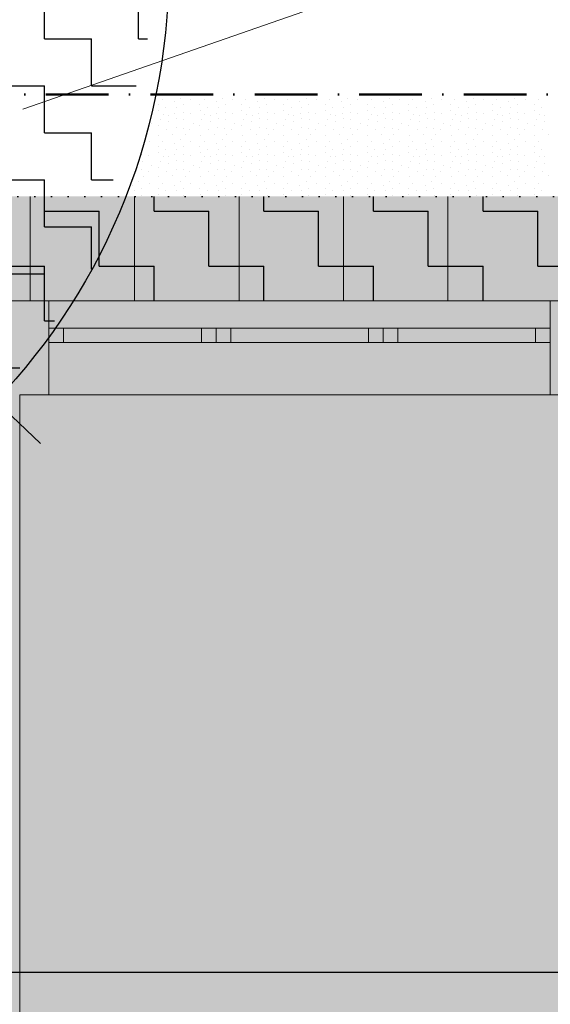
# Model space of a CAD drawing. Header units: millimetres. Extents: x -211955 to 157391, y -241491 to 94238.
# Tile 36 of 138: x -17443 to -14903, y -48945 to -44233. Entities that reach past the tile are written whole.
import ezdxf

# ---------------------------------------------------------------- set-up
doc = ezdxf.new("R2010")
doc.units = ezdxf.units.MM
doc.header["$PDMODE"] = 65
doc.linetypes.add('Cerchovana_1', pattern=[500, 300, -100, 0, -100])
doc.linetypes.add('Teckovana 0.5x_2', pattern=[80, 0, -80])
for name, color, linetype, lineweight in [('XR$2$PŮDORYS 1.NP - STÁVAJÍCÍ_1', 7, 'Continuous', 25), ('XR$3$SITUACE - BOURÁNÍ_1', 7, 'Continuous', 25), ('XR$4$SITUACE - BOURÁNÍ - KOTY_1', 7, 'Continuous', 25)]:
    doc.layers.add(name, color=color, linetype=linetype, lineweight=lineweight)
doc.styles.add('ARIALNARROW', font='ARIALN.TTF')
doc.dimstyles.new('DIMSTYLE_4', dxfattribs={"dimtxt": 250, "dimasz": 300, "dimexe": 0, "dimexo": 0, "dimgap": 125, "dimtad": 2, "dimlfac": 0.001, "dimrnd": 0.05, "dimzin": 4, "dimdsep": 46, "dimtxsty": 'ARIALNARROW', "dimblk1": 'ALL_ML_STRICH', "dimblk2": 'ALL_ML_STRICH', "dimsah": 1, "dimcen": 0, "dimclrd": 6, "dimclre": 6, "dimclrt": 6, "dimadec": 0, "dimazin": 0, "dimtfac": 1, "dimtdec": 0, "dimtix": 1, "dimtmove": 2, "dimatfit": 3, "dimfxl": 0, "dimtzin": 0, "dimlwd": 0, "dimlwe": 18, "dimarcsym": 0})
doc.dimstyles.new('DIMSTYLE_5', dxfattribs={"dimtxt": 250, "dimasz": 300, "dimexe": 0, "dimexo": 0, "dimgap": 125, "dimtad": 2, "dimlfac": 0.001, "dimrnd": 0.05, "dimzin": 4, "dimdsep": 46, "dimtxsty": 'ARIALNARROW', "dimblk1": 'ALL_ML_STRICH', "dimblk2": 'ALL_ML_STRICH', "dimsah": 1, "dimcen": 0, "dimclrd": 6, "dimclre": 6, "dimclrt": 6, "dimadec": 0, "dimazin": 0, "dimtfac": 1, "dimtdec": 0, "dimtix": 1, "dimtmove": 2, "dimatfit": 3, "dimfxl": 0, "dimtvp": 1.2, "dimtzin": 0, "dimlwd": 0, "dimlwe": 18, "dimarcsym": 0})

# ---------------------------------------------------------------- blocks, each defined once
blk = doc.blocks.new('VZOR_0')
at = {"layer": 'XR$3$SITUACE - BOURÁNÍ_1', "color": 204, "linetype": 'Continuous', "lineweight": 13}
for p, q in [((-16760.4, -44615.6), (-16760.4, -44615.6)), ((-16672, -44608.4), (-16672, -44608.4)), ((-16623.8, -44617.2), (-16623.8, -44617.2)), ((-16560.4, -44615.6), (-16560.4, -44615.6)), ((-16472, -44608.4), (-16472, -44608.4)), ((-16423.8, -44617.2), (-16423.8, -44617.2)), ((-16360.4, -44615.6), (-16360.4, -44615.6)), ((-16272, -44608.4), (-16272, -44608.4)), ((-16223.8, -44617.2), (-16223.8, -44617.2)), ((-16160.4, -44615.6), (-16160.4, -44615.6)), ((-16072, -44608.4), (-16072, -44608.4)), ((-16023.8, -44617.2), (-16023.8, -44617.2)), ((-15960.4, -44615.6), (-15960.4, -44615.6)), ((-15872, -44608.4), (-15872, -44608.4)), ((-15823.8, -44617.2), (-15823.8, -44617.2)), ((-15760.4, -44615.6), (-15760.4, -44615.6)), ((-15672, -44608.4), (-15672, -44608.4)), ((-15623.8, -44617.2), (-15623.8, -44617.2)), ((-15560.4, -44615.6), (-15560.4, -44615.6)), ((-15472, -44608.4), (-15472, -44608.4)), ((-15423.8, -44617.2), (-15423.8, -44617.2)), ((-15360.4, -44615.6), (-15360.4, -44615.6)), ((-15272, -44608.4), (-15272, -44608.4)), ((-15223.8, -44617.2), (-15223.8, -44617.2)), ((-15160.4, -44615.6), (-15160.4, -44615.6)), ((-15072, -44608.4), (-15072, -44608.4)), ((-15023.8, -44617.2), (-15023.8, -44617.2)), ((-14960.4, -44615.6), (-14960.4, -44615.6)), ((-16780, -44640), (-16780, -44640)), ((-16743.2, -44652.4), (-16743.2, -44652.4)), ((-16702.6, -44625.8), (-16702.6, -44625.8)), ((-16693.2, -44653), (-16693.2, -44653)), ((-16660, -44640), (-16660, -44640)), ((-16580, -44640), (-16580, -44640)), ((-16543.2, -44652.4), (-16543.2, -44652.4)), ((-16502.6, -44625.8), (-16502.6, -44625.8)), ((-16493.2, -44653), (-16493.2, -44653)), ((-16460, -44640), (-16460, -44640)), ((-16380, -44640), (-16380, -44640)), ((-16343.2, -44652.4), (-16343.2, -44652.4)), ((-16302.6, -44625.8), (-16302.6, -44625.8)), ((-16293.2, -44653), (-16293.2, -44653)), ((-16260, -44640), (-16260, -44640)), ((-16180, -44640), (-16180, -44640)), ((-16143.2, -44652.4), (-16143.2, -44652.4)), ((-16102.6, -44625.8), (-16102.6, -44625.8)), ((-16093.2, -44653), (-16093.2, -44653)), ((-16060, -44640), (-16060, -44640)), ((-15980, -44640), (-15980, -44640)), ((-15943.2, -44652.4), (-15943.2, -44652.4)), ((-15902.6, -44625.8), (-15902.6, -44625.8)), ((-15893.2, -44653), (-15893.2, -44653)), ((-15860, -44640), (-15860, -44640)), ((-15780, -44640), (-15780, -44640)), ((-15743.2, -44652.4), (-15743.2, -44652.4)), ((-15702.6, -44625.8), (-15702.6, -44625.8)), ((-15693.2, -44653), (-15693.2, -44653)), ((-15660, -44640), (-15660, -44640)), ((-15580, -44640), (-15580, -44640)), ((-15543.2, -44652.4), (-15543.2, -44652.4)), ((-15502.6, -44625.8), (-15502.6, -44625.8)), ((-15493.2, -44653), (-15493.2, -44653)), ((-15460, -44640), (-15460, -44640)), ((-15380, -44640), (-15380, -44640)), ((-15343.2, -44652.4), (-15343.2, -44652.4)), ((-15302.6, -44625.8), (-15302.6, -44625.8)), ((-15293.2, -44653), (-15293.2, -44653)), ((-15260, -44640), (-15260, -44640)), ((-15180, -44640), (-15180, -44640)), ((-15143.2, -44652.4), (-15143.2, -44652.4)), ((-15102.6, -44625.8), (-15102.6, -44625.8)), ((-15093.2, -44653), (-15093.2, -44653)), ((-15060, -44640), (-15060, -44640)), ((-14980, -44640), (-14980, -44640)), ((-14943.2, -44652.4), (-14943.2, -44652.4)), ((-16779.4, -44668), (-16779.4, -44668)), ((-16771.2, -44710.4), (-16771.2, -44710.4)), ((-16756.6, -44687.8), (-16756.6, -44687.8)), ((-16730.2, -44690), (-16730.2, -44690)), ((-16700, -44680), (-16700, -44680)), ((-16693, -44707), (-16693, -44707)), ((-16658.2, -44676.4), (-16658.2, -44676.4)), ((-16657.2, -44711.8), (-16657.2, -44711.8)), ((-16624.6, -44684.6), (-16624.6, -44684.6)), ((-16579.4, -44668), (-16579.4, -44668)), ((-16571.2, -44710.4), (-16571.2, -44710.4)), ((-16556.6, -44687.8), (-16556.6, -44687.8)), ((-16530.2, -44690), (-16530.2, -44690)), ((-16500, -44680), (-16500, -44680)), ((-16493, -44707), (-16493, -44707)), ((-16458.2, -44676.4), (-16458.2, -44676.4)), ((-16457.2, -44711.8), (-16457.2, -44711.8)), ((-16424.6, -44684.6), (-16424.6, -44684.6)), ((-16379.4, -44668), (-16379.4, -44668)), ((-16371.2, -44710.4), (-16371.2, -44710.4)), ((-16356.6, -44687.8), (-16356.6, -44687.8)), ((-16330.2, -44690), (-16330.2, -44690)), ((-16300, -44680), (-16300, -44680)), ((-16293, -44707), (-16293, -44707)), ((-16258.2, -44676.4), (-16258.2, -44676.4)), ((-16257.2, -44711.8), (-16257.2, -44711.8)), ((-16224.6, -44684.6), (-16224.6, -44684.6)), ((-16179.4, -44668), (-16179.4, -44668)), ((-16171.2, -44710.4), (-16171.2, -44710.4)), ((-16156.6, -44687.8), (-16156.6, -44687.8)), ((-16130.2, -44690), (-16130.2, -44690)), ((-16100, -44680), (-16100, -44680)), ((-16093, -44707), (-16093, -44707)), ((-16058.2, -44676.4), (-16058.2, -44676.4)), ((-16057.2, -44711.8), (-16057.2, -44711.8)), ((-16024.6, -44684.6), (-16024.6, -44684.6)), ((-15979.4, -44668), (-15979.4, -44668)), ((-15971.2, -44710.4), (-15971.2, -44710.4)), ((-15956.6, -44687.8), (-15956.6, -44687.8)), ((-15930.2, -44690), (-15930.2, -44690)), ((-15900, -44680), (-15900, -44680)), ((-15893, -44707), (-15893, -44707)), ((-15858.2, -44676.4), (-15858.2, -44676.4)), ((-15857.2, -44711.8), (-15857.2, -44711.8)), ((-15824.6, -44684.6), (-15824.6, -44684.6)), ((-15779.4, -44668), (-15779.4, -44668)), ((-15771.2, -44710.4), (-15771.2, -44710.4)), ((-15756.6, -44687.8), (-15756.6, -44687.8)), ((-15730.2, -44690), (-15730.2, -44690)), ((-15700, -44680), (-15700, -44680)), ((-15693, -44707), (-15693, -44707)), ((-15658.2, -44676.4), (-15658.2, -44676.4)), ((-15657.2, -44711.8), (-15657.2, -44711.8)), ((-15624.6, -44684.6), (-15624.6, -44684.6)), ((-15579.4, -44668), (-15579.4, -44668)), ((-15571.2, -44710.4), (-15571.2, -44710.4)), ((-15556.6, -44687.8), (-15556.6, -44687.8)), ((-15530.2, -44690), (-15530.2, -44690)), ((-15500, -44680), (-15500, -44680)), ((-15493, -44707), (-15493, -44707)), ((-15458.2, -44676.4), (-15458.2, -44676.4)), ((-15457.2, -44711.8), (-15457.2, -44711.8)), ((-15424.6, -44684.6), (-15424.6, -44684.6)), ((-15379.4, -44668), (-15379.4, -44668)), ((-15371.2, -44710.4), (-15371.2, -44710.4)), ((-15356.6, -44687.8), (-15356.6, -44687.8)), ((-15330.2, -44690), (-15330.2, -44690)), ((-15300, -44680), (-15300, -44680)), ((-15293, -44707), (-15293, -44707)), ((-15258.2, -44676.4), (-15258.2, -44676.4)), ((-15257.2, -44711.8), (-15257.2, -44711.8)), ((-15224.6, -44684.6), (-15224.6, -44684.6)), ((-15179.4, -44668), (-15179.4, -44668)), ((-15171.2, -44710.4), (-15171.2, -44710.4)), ((-15156.6, -44687.8), (-15156.6, -44687.8)), ((-15130.2, -44690), (-15130.2, -44690)), ((-15100, -44680), (-15100, -44680)), ((-15093, -44707), (-15093, -44707)), ((-15058.2, -44676.4), (-15058.2, -44676.4)), ((-15057.2, -44711.8), (-15057.2, -44711.8)), ((-15024.6, -44684.6), (-15024.6, -44684.6)), ((-14979.4, -44668), (-14979.4, -44668)), ((-14971.2, -44710.4), (-14971.2, -44710.4)), ((-14956.6, -44687.8), (-14956.6, -44687.8)), ((-14930.2, -44690), (-14930.2, -44690)), ((-16828, -44758.6), (-16828, -44758.6)), ((-16813, -44729.6), (-16813, -44729.6)), ((-16780, -44740), (-16780, -44740)), ((-16740, -44760), (-16740, -44760)), ((-16731.2, -44719.8), (-16731.2, -44719.8)), ((-16694.6, -44748.4), (-16694.6, -44748.4)), ((-16660.2, -44751.8), (-16660.2, -44751.8)), ((-16628, -44758.6), (-16628, -44758.6)), ((-16613, -44729.6), (-16613, -44729.6)), ((-16580, -44740), (-16580, -44740)), ((-16540, -44760), (-16540, -44760)), ((-16531.2, -44719.8), (-16531.2, -44719.8)), ((-16494.6, -44748.4), (-16494.6, -44748.4)), ((-16460.2, -44751.8), (-16460.2, -44751.8)), ((-16428, -44758.6), (-16428, -44758.6)), ((-16413, -44729.6), (-16413, -44729.6)), ((-16380, -44740), (-16380, -44740)), ((-16340, -44760), (-16340, -44760)), ((-16331.2, -44719.8), (-16331.2, -44719.8)), ((-16294.6, -44748.4), (-16294.6, -44748.4)), ((-16260.2, -44751.8), (-16260.2, -44751.8)), ((-16228, -44758.6), (-16228, -44758.6)), ((-16213, -44729.6), (-16213, -44729.6)), ((-16180, -44740), (-16180, -44740)), ((-16140, -44760), (-16140, -44760)), ((-16131.2, -44719.8), (-16131.2, -44719.8)), ((-16094.6, -44748.4), (-16094.6, -44748.4)), ((-16060.2, -44751.8), (-16060.2, -44751.8)), ((-16028, -44758.6), (-16028, -44758.6)), ((-16013, -44729.6), (-16013, -44729.6)), ((-15980, -44740), (-15980, -44740)), ((-15940, -44760), (-15940, -44760)), ((-15931.2, -44719.8), (-15931.2, -44719.8)), ((-15894.6, -44748.4), (-15894.6, -44748.4)), ((-15860.2, -44751.8), (-15860.2, -44751.8)), ((-15828, -44758.6), (-15828, -44758.6)), ((-15813, -44729.6), (-15813, -44729.6)), ((-15780, -44740), (-15780, -44740)), ((-15740, -44760), (-15740, -44760)), ((-15731.2, -44719.8), (-15731.2, -44719.8)), ((-15694.6, -44748.4), (-15694.6, -44748.4)), ((-15660.2, -44751.8), (-15660.2, -44751.8)), ((-15628, -44758.6), (-15628, -44758.6)), ((-15613, -44729.6), (-15613, -44729.6)), ((-15580, -44740), (-15580, -44740)), ((-15540, -44760), (-15540, -44760)), ((-15531.2, -44719.8), (-15531.2, -44719.8)), ((-15494.6, -44748.4), (-15494.6, -44748.4)), ((-15460.2, -44751.8), (-15460.2, -44751.8)), ((-15428, -44758.6), (-15428, -44758.6)), ((-15413, -44729.6), (-15413, -44729.6)), ((-15380, -44740), (-15380, -44740)), ((-15340, -44760), (-15340, -44760)), ((-15331.2, -44719.8), (-15331.2, -44719.8)), ((-15294.6, -44748.4), (-15294.6, -44748.4)), ((-15260.2, -44751.8), (-15260.2, -44751.8)), ((-15228, -44758.6), (-15228, -44758.6)), ((-15213, -44729.6), (-15213, -44729.6)), ((-15180, -44740), (-15180, -44740)), ((-15140, -44760), (-15140, -44760)), ((-15131.2, -44719.8), (-15131.2, -44719.8)), ((-15094.6, -44748.4), (-15094.6, -44748.4)), ((-15060.2, -44751.8), (-15060.2, -44751.8)), ((-15028, -44758.6), (-15028, -44758.6)), ((-15013, -44729.6), (-15013, -44729.6)), ((-14980, -44740), (-14980, -44740)), ((-14940, -44760), (-14940, -44760)), ((-14931.2, -44719.8), (-14931.2, -44719.8)), ((-16778.2, -44786), (-16778.2, -44786)), ((-16709.8, -44780.8), (-16709.8, -44780.8)), ((-16672, -44808.4), (-16672, -44808.4)), ((-16651.2, -44784.8), (-16651.2, -44784.8)), ((-16578.2, -44786), (-16578.2, -44786)), ((-16509.8, -44780.8), (-16509.8, -44780.8)), ((-16472, -44808.4), (-16472, -44808.4)), ((-16451.2, -44784.8), (-16451.2, -44784.8)), ((-16378.2, -44786), (-16378.2, -44786)), ((-16309.8, -44780.8), (-16309.8, -44780.8)), ((-16272, -44808.4), (-16272, -44808.4)), ((-16251.2, -44784.8), (-16251.2, -44784.8)), ((-16178.2, -44786), (-16178.2, -44786)), ((-16109.8, -44780.8), (-16109.8, -44780.8)), ((-16072, -44808.4), (-16072, -44808.4)), ((-16051.2, -44784.8), (-16051.2, -44784.8)), ((-15978.2, -44786), (-15978.2, -44786)), ((-15909.8, -44780.8), (-15909.8, -44780.8)), ((-15872, -44808.4), (-15872, -44808.4)), ((-15851.2, -44784.8), (-15851.2, -44784.8)), ((-15778.2, -44786), (-15778.2, -44786)), ((-15709.8, -44780.8), (-15709.8, -44780.8)), ((-15672, -44808.4), (-15672, -44808.4)), ((-15651.2, -44784.8), (-15651.2, -44784.8)), ((-15578.2, -44786), (-15578.2, -44786)), ((-15509.8, -44780.8), (-15509.8, -44780.8)), ((-15472, -44808.4), (-15472, -44808.4)), ((-15451.2, -44784.8), (-15451.2, -44784.8)), ((-15378.2, -44786), (-15378.2, -44786)), ((-15309.8, -44780.8), (-15309.8, -44780.8)), ((-15272, -44808.4), (-15272, -44808.4)), ((-15251.2, -44784.8), (-15251.2, -44784.8)), ((-15178.2, -44786), (-15178.2, -44786)), ((-15109.8, -44780.8), (-15109.8, -44780.8)), ((-15072, -44808.4), (-15072, -44808.4)), ((-15051.2, -44784.8), (-15051.2, -44784.8)), ((-14978.2, -44786), (-14978.2, -44786)), ((-14909.8, -44780.8), (-14909.8, -44780.8)), ((-16823.8, -44817.2), (-16823.8, -44817.2)), ((-16780, -44840), (-16780, -44840)), ((-16760.4, -44815.6), (-16760.4, -44815.6)), ((-16743.2, -44852.4), (-16743.2, -44852.4)), ((-16702.6, -44825.8), (-16702.6, -44825.8)), ((-16693.2, -44853), (-16693.2, -44853)), ((-16660, -44840), (-16660, -44840)), ((-16623.8, -44817.2), (-16623.8, -44817.2)), ((-16580, -44840), (-16580, -44840)), ((-16560.4, -44815.6), (-16560.4, -44815.6)), ((-16543.2, -44852.4), (-16543.2, -44852.4)), ((-16502.6, -44825.8), (-16502.6, -44825.8)), ((-16493.2, -44853), (-16493.2, -44853)), ((-16460, -44840), (-16460, -44840)), ((-16423.8, -44817.2), (-16423.8, -44817.2)), ((-16380, -44840), (-16380, -44840)), ((-16360.4, -44815.6), (-16360.4, -44815.6)), ((-16343.2, -44852.4), (-16343.2, -44852.4)), ((-16302.6, -44825.8), (-16302.6, -44825.8)), ((-16293.2, -44853), (-16293.2, -44853)), ((-16260, -44840), (-16260, -44840)), ((-16223.8, -44817.2), (-16223.8, -44817.2)), ((-16180, -44840), (-16180, -44840)), ((-16160.4, -44815.6), (-16160.4, -44815.6)), ((-16143.2, -44852.4), (-16143.2, -44852.4)), ((-16102.6, -44825.8), (-16102.6, -44825.8)), ((-16093.2, -44853), (-16093.2, -44853)), ((-16060, -44840), (-16060, -44840)), ((-16023.8, -44817.2), (-16023.8, -44817.2)), ((-15980, -44840), (-15980, -44840)), ((-15960.4, -44815.6), (-15960.4, -44815.6)), ((-15943.2, -44852.4), (-15943.2, -44852.4)), ((-15902.6, -44825.8), (-15902.6, -44825.8)), ((-15893.2, -44853), (-15893.2, -44853)), ((-15860, -44840), (-15860, -44840)), ((-15823.8, -44817.2), (-15823.8, -44817.2)), ((-15780, -44840), (-15780, -44840)), ((-15760.4, -44815.6), (-15760.4, -44815.6)), ((-15743.2, -44852.4), (-15743.2, -44852.4)), ((-15702.6, -44825.8), (-15702.6, -44825.8)), ((-15693.2, -44853), (-15693.2, -44853)), ((-15660, -44840), (-15660, -44840)), ((-15623.8, -44817.2), (-15623.8, -44817.2)), ((-15580, -44840), (-15580, -44840)), ((-15560.4, -44815.6), (-15560.4, -44815.6)), ((-15543.2, -44852.4), (-15543.2, -44852.4)), ((-15502.6, -44825.8), (-15502.6, -44825.8)), ((-15493.2, -44853), (-15493.2, -44853)), ((-15460, -44840), (-15460, -44840)), ((-15423.8, -44817.2), (-15423.8, -44817.2)), ((-15380, -44840), (-15380, -44840)), ((-15360.4, -44815.6), (-15360.4, -44815.6)), ((-15343.2, -44852.4), (-15343.2, -44852.4)), ((-15302.6, -44825.8), (-15302.6, -44825.8)), ((-15293.2, -44853), (-15293.2, -44853)), ((-15260, -44840), (-15260, -44840)), ((-15223.8, -44817.2), (-15223.8, -44817.2)), ((-15180, -44840), (-15180, -44840)), ((-15160.4, -44815.6), (-15160.4, -44815.6)), ((-15143.2, -44852.4), (-15143.2, -44852.4)), ((-15102.6, -44825.8), (-15102.6, -44825.8)), ((-15093.2, -44853), (-15093.2, -44853)), ((-15060, -44840), (-15060, -44840)), ((-15023.8, -44817.2), (-15023.8, -44817.2)), ((-14980, -44840), (-14980, -44840)), ((-14960.4, -44815.6), (-14960.4, -44815.6)), ((-14943.2, -44852.4), (-14943.2, -44852.4)), ((-16858.2, -44876.4), (-16858.2, -44876.4)), ((-16824.6, -44884.6), (-16824.6, -44884.6)), ((-16779.4, -44868), (-16779.4, -44868)), ((-16756.6, -44887.8), (-16756.6, -44887.8)), ((-16730.2, -44890), (-16730.2, -44890)), ((-16700, -44880), (-16700, -44880)), ((-16658.2, -44876.4), (-16658.2, -44876.4)), ((-16624.6, -44884.6), (-16624.6, -44884.6)), ((-16579.4, -44868), (-16579.4, -44868)), ((-16556.6, -44887.8), (-16556.6, -44887.8)), ((-16530.2, -44890), (-16530.2, -44890)), ((-16500, -44880), (-16500, -44880)), ((-16458.2, -44876.4), (-16458.2, -44876.4)), ((-16424.6, -44884.6), (-16424.6, -44884.6)), ((-16379.4, -44868), (-16379.4, -44868)), ((-16356.6, -44887.8), (-16356.6, -44887.8)), ((-16330.2, -44890), (-16330.2, -44890)), ((-16300, -44880), (-16300, -44880)), ((-16258.2, -44876.4), (-16258.2, -44876.4)), ((-16224.6, -44884.6), (-16224.6, -44884.6)), ((-16179.4, -44868), (-16179.4, -44868)), ((-16156.6, -44887.8), (-16156.6, -44887.8)), ((-16130.2, -44890), (-16130.2, -44890)), ((-16100, -44880), (-16100, -44880)), ((-16058.2, -44876.4), (-16058.2, -44876.4)), ((-16024.6, -44884.6), (-16024.6, -44884.6)), ((-15979.4, -44868), (-15979.4, -44868)), ((-15956.6, -44887.8), (-15956.6, -44887.8)), ((-15930.2, -44890), (-15930.2, -44890)), ((-15900, -44880), (-15900, -44880)), ((-15858.2, -44876.4), (-15858.2, -44876.4)), ((-15824.6, -44884.6), (-15824.6, -44884.6)), ((-15779.4, -44868), (-15779.4, -44868)), ((-15756.6, -44887.8), (-15756.6, -44887.8)), ((-15730.2, -44890), (-15730.2, -44890)), ((-15700, -44880), (-15700, -44880)), ((-15658.2, -44876.4), (-15658.2, -44876.4)), ((-15624.6, -44884.6), (-15624.6, -44884.6)), ((-15579.4, -44868), (-15579.4, -44868)), ((-15556.6, -44887.8), (-15556.6, -44887.8)), ((-15530.2, -44890), (-15530.2, -44890)), ((-15500, -44880), (-15500, -44880)), ((-15458.2, -44876.4), (-15458.2, -44876.4)), ((-15424.6, -44884.6), (-15424.6, -44884.6)), ((-15379.4, -44868), (-15379.4, -44868)), ((-15356.6, -44887.8), (-15356.6, -44887.8)), ((-15330.2, -44890), (-15330.2, -44890)), ((-15300, -44880), (-15300, -44880)), ((-15258.2, -44876.4), (-15258.2, -44876.4)), ((-15224.6, -44884.6), (-15224.6, -44884.6)), ((-15179.4, -44868), (-15179.4, -44868)), ((-15156.6, -44887.8), (-15156.6, -44887.8)), ((-15130.2, -44890), (-15130.2, -44890)), ((-15100, -44880), (-15100, -44880)), ((-15058.2, -44876.4), (-15058.2, -44876.4)), ((-15024.6, -44884.6), (-15024.6, -44884.6)), ((-14979.4, -44868), (-14979.4, -44868)), ((-14956.6, -44887.8), (-14956.6, -44887.8)), ((-14930.2, -44890), (-14930.2, -44890)), ((-16857.2, -44911.8), (-16857.2, -44911.8)), ((-16813, -44929.6), (-16813, -44929.6)), ((-16780, -44940), (-16780, -44940)), ((-16771.2, -44910.4), (-16771.2, -44910.4)), ((-16731.2, -44919.8), (-16731.2, -44919.8)), ((-16694.6, -44948.4), (-16694.6, -44948.4)), ((-16693, -44907), (-16693, -44907)), ((-16657.2, -44911.8), (-16657.2, -44911.8)), ((-16613, -44929.6), (-16613, -44929.6)), ((-16580, -44940), (-16580, -44940)), ((-16571.2, -44910.4), (-16571.2, -44910.4)), ((-16531.2, -44919.8), (-16531.2, -44919.8)), ((-16494.6, -44948.4), (-16494.6, -44948.4)), ((-16493, -44907), (-16493, -44907)), ((-16457.2, -44911.8), (-16457.2, -44911.8)), ((-16413, -44929.6), (-16413, -44929.6)), ((-16380, -44940), (-16380, -44940)), ((-16371.2, -44910.4), (-16371.2, -44910.4)), ((-16331.2, -44919.8), (-16331.2, -44919.8)), ((-16294.6, -44948.4), (-16294.6, -44948.4)), ((-16293, -44907), (-16293, -44907)), ((-16257.2, -44911.8), (-16257.2, -44911.8)), ((-16213, -44929.6), (-16213, -44929.6)), ((-16180, -44940), (-16180, -44940)), ((-16171.2, -44910.4), (-16171.2, -44910.4)), ((-16131.2, -44919.8), (-16131.2, -44919.8)), ((-16094.6, -44948.4), (-16094.6, -44948.4)), ((-16093, -44907), (-16093, -44907)), ((-16057.2, -44911.8), (-16057.2, -44911.8)), ((-16013, -44929.6), (-16013, -44929.6)), ((-15980, -44940), (-15980, -44940)), ((-15971.2, -44910.4), (-15971.2, -44910.4)), ((-15931.2, -44919.8), (-15931.2, -44919.8)), ((-15894.6, -44948.4), (-15894.6, -44948.4)), ((-15893, -44907), (-15893, -44907)), ((-15857.2, -44911.8), (-15857.2, -44911.8)), ((-15813, -44929.6), (-15813, -44929.6)), ((-15780, -44940), (-15780, -44940)), ((-15771.2, -44910.4), (-15771.2, -44910.4)), ((-15731.2, -44919.8), (-15731.2, -44919.8)), ((-15694.6, -44948.4), (-15694.6, -44948.4)), ((-15693, -44907), (-15693, -44907)), ((-15657.2, -44911.8), (-15657.2, -44911.8)), ((-15613, -44929.6), (-15613, -44929.6)), ((-15580, -44940), (-15580, -44940)), ((-15571.2, -44910.4), (-15571.2, -44910.4)), ((-15531.2, -44919.8), (-15531.2, -44919.8)), ((-15494.6, -44948.4), (-15494.6, -44948.4)), ((-15493, -44907), (-15493, -44907)), ((-15457.2, -44911.8), (-15457.2, -44911.8)), ((-15413, -44929.6), (-15413, -44929.6)), ((-15380, -44940), (-15380, -44940)), ((-15371.2, -44910.4), (-15371.2, -44910.4)), ((-15331.2, -44919.8), (-15331.2, -44919.8)), ((-15294.6, -44948.4), (-15294.6, -44948.4)), ((-15293, -44907), (-15293, -44907)), ((-15257.2, -44911.8), (-15257.2, -44911.8)), ((-15213, -44929.6), (-15213, -44929.6)), ((-15180, -44940), (-15180, -44940)), ((-15171.2, -44910.4), (-15171.2, -44910.4)), ((-15131.2, -44919.8), (-15131.2, -44919.8)), ((-15094.6, -44948.4), (-15094.6, -44948.4)), ((-15093, -44907), (-15093, -44907)), ((-15057.2, -44911.8), (-15057.2, -44911.8)), ((-15013, -44929.6), (-15013, -44929.6)), ((-14980, -44940), (-14980, -44940)), ((-14971.2, -44910.4), (-14971.2, -44910.4)), ((-14931.2, -44919.8), (-14931.2, -44919.8)), ((-16860.2, -44951.8), (-16860.2, -44951.8)), ((-16851.2, -44984.8), (-16851.2, -44984.8)), ((-16828, -44958.6), (-16828, -44958.6)), ((-16778.2, -44986), (-16778.2, -44986)), ((-16740, -44960), (-16740, -44960)), ((-16709.8, -44980.8), (-16709.8, -44980.8)), ((-16660.2, -44951.8), (-16660.2, -44951.8)), ((-16651.2, -44984.8), (-16651.2, -44984.8)), ((-16628, -44958.6), (-16628, -44958.6)), ((-16578.2, -44986), (-16578.2, -44986)), ((-16540, -44960), (-16540, -44960)), ((-16509.8, -44980.8), (-16509.8, -44980.8)), ((-16460.2, -44951.8), (-16460.2, -44951.8)), ((-16451.2, -44984.8), (-16451.2, -44984.8)), ((-16428, -44958.6), (-16428, -44958.6)), ((-16378.2, -44986), (-16378.2, -44986)), ((-16340, -44960), (-16340, -44960)), ((-16309.8, -44980.8), (-16309.8, -44980.8)), ((-16260.2, -44951.8), (-16260.2, -44951.8)), ((-16251.2, -44984.8), (-16251.2, -44984.8)), ((-16228, -44958.6), (-16228, -44958.6)), ((-16178.2, -44986), (-16178.2, -44986)), ((-16140, -44960), (-16140, -44960)), ((-16109.8, -44980.8), (-16109.8, -44980.8)), ((-16060.2, -44951.8), (-16060.2, -44951.8)), ((-16051.2, -44984.8), (-16051.2, -44984.8)), ((-16028, -44958.6), (-16028, -44958.6)), ((-15978.2, -44986), (-15978.2, -44986)), ((-15940, -44960), (-15940, -44960)), ((-15909.8, -44980.8), (-15909.8, -44980.8)), ((-15860.2, -44951.8), (-15860.2, -44951.8)), ((-15851.2, -44984.8), (-15851.2, -44984.8)), ((-15828, -44958.6), (-15828, -44958.6)), ((-15778.2, -44986), (-15778.2, -44986)), ((-15740, -44960), (-15740, -44960)), ((-15709.8, -44980.8), (-15709.8, -44980.8)), ((-15660.2, -44951.8), (-15660.2, -44951.8)), ((-15651.2, -44984.8), (-15651.2, -44984.8)), ((-15628, -44958.6), (-15628, -44958.6)), ((-15578.2, -44986), (-15578.2, -44986)), ((-15540, -44960), (-15540, -44960)), ((-15509.8, -44980.8), (-15509.8, -44980.8)), ((-15460.2, -44951.8), (-15460.2, -44951.8)), ((-15451.2, -44984.8), (-15451.2, -44984.8)), ((-15428, -44958.6), (-15428, -44958.6)), ((-15378.2, -44986), (-15378.2, -44986)), ((-15340, -44960), (-15340, -44960)), ((-15309.8, -44980.8), (-15309.8, -44980.8)), ((-15260.2, -44951.8), (-15260.2, -44951.8)), ((-15251.2, -44984.8), (-15251.2, -44984.8)), ((-15228, -44958.6), (-15228, -44958.6)), ((-15178.2, -44986), (-15178.2, -44986)), ((-15140, -44960), (-15140, -44960)), ((-15109.8, -44980.8), (-15109.8, -44980.8)), ((-15060.2, -44951.8), (-15060.2, -44951.8)), ((-15051.2, -44984.8), (-15051.2, -44984.8)), ((-15028, -44958.6), (-15028, -44958.6)), ((-14978.2, -44986), (-14978.2, -44986)), ((-14940, -44960), (-14940, -44960)), ((-14909.8, -44980.8), (-14909.8, -44980.8)), ((-16902.6, -45025.8), (-16902.6, -45025.8)), ((-16872, -45008.4), (-16872, -45008.4)), ((-16860, -45040), (-16860, -45040)), ((-16823.8, -45017.2), (-16823.8, -45017.2)), ((-16780, -45040), (-16780, -45040)), ((-16760.4, -45015.6), (-16760.4, -45015.6)), ((-16702.6, -45025.8), (-16702.6, -45025.8)), ((-16672, -45008.4), (-16672, -45008.4)), ((-16660, -45040), (-16660, -45040)), ((-16623.8, -45017.2), (-16623.8, -45017.2)), ((-16580, -45040), (-16580, -45040)), ((-16560.4, -45015.6), (-16560.4, -45015.6)), ((-16502.6, -45025.8), (-16502.6, -45025.8)), ((-16472, -45008.4), (-16472, -45008.4)), ((-16460, -45040), (-16460, -45040)), ((-16423.8, -45017.2), (-16423.8, -45017.2)), ((-16380, -45040), (-16380, -45040)), ((-16360.4, -45015.6), (-16360.4, -45015.6)), ((-16302.6, -45025.8), (-16302.6, -45025.8)), ((-16272, -45008.4), (-16272, -45008.4)), ((-16260, -45040), (-16260, -45040)), ((-16223.8, -45017.2), (-16223.8, -45017.2)), ((-16180, -45040), (-16180, -45040)), ((-16160.4, -45015.6), (-16160.4, -45015.6)), ((-16102.6, -45025.8), (-16102.6, -45025.8)), ((-16072, -45008.4), (-16072, -45008.4)), ((-16060, -45040), (-16060, -45040)), ((-16023.8, -45017.2), (-16023.8, -45017.2)), ((-15980, -45040), (-15980, -45040)), ((-15960.4, -45015.6), (-15960.4, -45015.6)), ((-15902.6, -45025.8), (-15902.6, -45025.8)), ((-15872, -45008.4), (-15872, -45008.4)), ((-15860, -45040), (-15860, -45040)), ((-15823.8, -45017.2), (-15823.8, -45017.2)), ((-15780, -45040), (-15780, -45040)), ((-15760.4, -45015.6), (-15760.4, -45015.6)), ((-15702.6, -45025.8), (-15702.6, -45025.8)), ((-15672, -45008.4), (-15672, -45008.4)), ((-15660, -45040), (-15660, -45040)), ((-15623.8, -45017.2), (-15623.8, -45017.2)), ((-15580, -45040), (-15580, -45040)), ((-15560.4, -45015.6), (-15560.4, -45015.6)), ((-15502.6, -45025.8), (-15502.6, -45025.8)), ((-15472, -45008.4), (-15472, -45008.4)), ((-15460, -45040), (-15460, -45040)), ((-15423.8, -45017.2), (-15423.8, -45017.2)), ((-15380, -45040), (-15380, -45040)), ((-15360.4, -45015.6), (-15360.4, -45015.6)), ((-15302.6, -45025.8), (-15302.6, -45025.8)), ((-15272, -45008.4), (-15272, -45008.4)), ((-15260, -45040), (-15260, -45040)), ((-15223.8, -45017.2), (-15223.8, -45017.2)), ((-15180, -45040), (-15180, -45040)), ((-15160.4, -45015.6), (-15160.4, -45015.6)), ((-15102.6, -45025.8), (-15102.6, -45025.8)), ((-15072, -45008.4), (-15072, -45008.4)), ((-15060, -45040), (-15060, -45040)), ((-15023.8, -45017.2), (-15023.8, -45017.2)), ((-14980, -45040), (-14980, -45040)), ((-14960.4, -45015.6), (-14960.4, -45015.6)), ((-16893.2, -45053), (-16893.2, -45053)), ((-16858.2, -45076.4), (-16858.2, -45076.4)), ((-16779.4, -45068), (-16779.4, -45068)), ((-16743.2, -45052.4), (-16743.2, -45052.4)), ((-16693.2, -45053), (-16693.2, -45053)), ((-16658.2, -45076.4), (-16658.2, -45076.4)), ((-16579.4, -45068), (-16579.4, -45068)), ((-16543.2, -45052.4), (-16543.2, -45052.4)), ((-16493.2, -45053), (-16493.2, -45053)), ((-16458.2, -45076.4), (-16458.2, -45076.4)), ((-16379.4, -45068), (-16379.4, -45068)), ((-16343.2, -45052.4), (-16343.2, -45052.4)), ((-16293.2, -45053), (-16293.2, -45053)), ((-16258.2, -45076.4), (-16258.2, -45076.4)), ((-16179.4, -45068), (-16179.4, -45068)), ((-16143.2, -45052.4), (-16143.2, -45052.4)), ((-16093.2, -45053), (-16093.2, -45053)), ((-16058.2, -45076.4), (-16058.2, -45076.4)), ((-15979.4, -45068), (-15979.4, -45068)), ((-15943.2, -45052.4), (-15943.2, -45052.4)), ((-15893.2, -45053), (-15893.2, -45053)), ((-15858.2, -45076.4), (-15858.2, -45076.4)), ((-15779.4, -45068), (-15779.4, -45068)), ((-15743.2, -45052.4), (-15743.2, -45052.4)), ((-15693.2, -45053), (-15693.2, -45053)), ((-15658.2, -45076.4), (-15658.2, -45076.4)), ((-15579.4, -45068), (-15579.4, -45068)), ((-15543.2, -45052.4), (-15543.2, -45052.4)), ((-15493.2, -45053), (-15493.2, -45053)), ((-15458.2, -45076.4), (-15458.2, -45076.4)), ((-15379.4, -45068), (-15379.4, -45068)), ((-15343.2, -45052.4), (-15343.2, -45052.4)), ((-15293.2, -45053), (-15293.2, -45053)), ((-15258.2, -45076.4), (-15258.2, -45076.4)), ((-15179.4, -45068), (-15179.4, -45068)), ((-15143.2, -45052.4), (-15143.2, -45052.4)), ((-15093.2, -45053), (-15093.2, -45053)), ((-15058.2, -45076.4), (-15058.2, -45076.4)), ((-14979.4, -45068), (-14979.4, -45068)), ((-14943.2, -45052.4), (-14943.2, -45052.4))]:
    blk.add_line(p, q, dxfattribs=at)
blk = doc.blocks.new('ALL_ML_STRICH')
at = {"color": 0, "linetype": 'ByBlock', "lineweight": -2}
for p, q in [((0, -0.5), (0, 0.5)), ((-0.3, -0.3), (0.3, 0.3)), ((-1, 0), (0.5, 0))]:
    blk.add_line(p, q, dxfattribs=at)
blk = doc.blocks.new('*D19')
at = {"layer": 'DEFPOINTS', "color": 6, "linetype": 'Continuous', "lineweight": 18}
for p in [(-18393, -40830.5), (-18393, -45078.9), (-17893, -45638.1)]:
    blk.add_point(p, dxfattribs=at)
at = {"layer": 'XR$4$SITUACE - BOURÁNÍ - KOTY_1', "color": 6, "linetype": 'Continuous', "lineweight": -2}
for p, q in [((-18393, -42673), (-18393, -40830.5)), ((-18393, -40830.5), (-17893, -40830.5)), ((-17893, -42678.5), (-17893, -40830.5))]:
    blk.add_line(p, q, dxfattribs=at)
at = {"layer": 'XR$4$SITUACE - BOURÁNÍ - KOTY_1', "color": 6, "linetype": 'Continuous', "lineweight": 18, "xscale": 300, "yscale": 300, "zscale": 300, "rotation": 180}
blk.add_blockref('ALL_ML_STRICH', (-18393, -40830.5), dxfattribs=at)
at = {"layer": 'XR$4$SITUACE - BOURÁNÍ - KOTY_1', "color": 6, "linetype": 'Continuous', "lineweight": 18, "xscale": 300, "yscale": 300, "zscale": 300}
blk.add_blockref('ALL_ML_STRICH', (-17893, -40830.5), dxfattribs=at)
at = {"layer": 'XR$4$SITUACE - BOURÁNÍ - KOTY_1', "color": 6, "linetype": 'Continuous', "lineweight": 18, "insert": (-17519, -40605.5), "char_height": 250, "width": 811.429, "attachment_point": 5, "style": 'ARIALNARROW'}
blk.add_mtext('\\W0.81;\\A1;{0.50}', dxfattribs=at)
blk = doc.blocks.new('*D20')
at = {"layer": 'DEFPOINTS', "color": 6, "linetype": 'Continuous', "lineweight": 18}
for p in [(-17893, -40830.5), (-11463, -45578.9), (-17893, -45638.1)]:
    blk.add_point(p, dxfattribs=at)
at = {"layer": 'XR$4$SITUACE - BOURÁNÍ - KOTY_1', "color": 6, "linetype": 'Continuous', "lineweight": -2}
for p, q in [((-17893, -42678.5), (-17893, -40830.5)), ((-17893, -40830.5), (-11463, -40830.5)), ((-11463, -42748.8), (-11463, -40830.5))]:
    blk.add_line(p, q, dxfattribs=at)
at = {"layer": 'XR$4$SITUACE - BOURÁNÍ - KOTY_1', "color": 6, "linetype": 'Continuous', "lineweight": 18, "xscale": 300, "yscale": 300, "zscale": 300, "rotation": 180}
blk.add_blockref('ALL_ML_STRICH', (-17893, -40830.5), dxfattribs=at)
at = {"layer": 'XR$4$SITUACE - BOURÁNÍ - KOTY_1', "color": 6, "linetype": 'Continuous', "lineweight": 18, "xscale": 300, "yscale": 300, "zscale": 300}
blk.add_blockref('ALL_ML_STRICH', (-11463, -40830.5), dxfattribs=at)
at = {"layer": 'XR$4$SITUACE - BOURÁNÍ - KOTY_1', "color": 6, "linetype": 'Continuous', "lineweight": 18, "insert": (-14634, -40605.5), "char_height": 250, "width": 811.429, "attachment_point": 5, "style": 'ARIALNARROW'}
blk.add_mtext('\\W0.81;\\A1;{6.45}', dxfattribs=at)
blk = doc.blocks.new('*D72')
at = {"layer": 'DEFPOINTS', "color": 6, "linetype": 'Continuous', "lineweight": 18}
for p in [(-17893, -45578.9), (-11463, -47263.9), (-17893, -48791.9)]:
    blk.add_point(p, dxfattribs=at)
at = {"layer": 'XR$4$SITUACE - BOURÁNÍ - KOTY_1', "color": 6, "linetype": 'Continuous', "lineweight": -2}
for p, q in [((-11463, -48179.2), (-11463, -48791.9)), ((-17893, -48669.3), (-17893, -48791.9)), ((-17893, -48791.9), (-11463, -48791.9))]:
    blk.add_line(p, q, dxfattribs=at)
at = {"layer": 'XR$4$SITUACE - BOURÁNÍ - KOTY_1', "color": 6, "linetype": 'Continuous', "lineweight": 18, "xscale": 300, "yscale": 300, "zscale": 300, "rotation": 180}
blk.add_blockref('ALL_ML_STRICH', (-17893, -48791.9), dxfattribs=at)
at = {"layer": 'XR$4$SITUACE - BOURÁNÍ - KOTY_1', "color": 6, "linetype": 'Continuous', "lineweight": 18, "xscale": 300, "yscale": 300, "zscale": 300}
blk.add_blockref('ALL_ML_STRICH', (-11463, -48791.9), dxfattribs=at)
at = {"layer": 'XR$4$SITUACE - BOURÁNÍ - KOTY_1', "color": 6, "linetype": 'Continuous', "lineweight": 18, "insert": (-14634, -48566.9), "char_height": 250, "width": 811.429, "attachment_point": 5, "style": 'ARIALNARROW'}
blk.add_mtext('\\W0.81;\\A1;{6.45}', dxfattribs=at)

msp = doc.modelspace()

# ---------------------------------------------------------------- hatches: boundary and pattern name
at = {"layer": 'XR$2$PŮDORYS 1.NP - STÁVAJÍCÍ_1', "linetype": 'Continuous', "lineweight": 25}
msp.add_hatch(color=9, dxfattribs=at).paths.add_polyline_path([(-17892.983, -57703.892), (-1182.983, -57703.892), (-1182.983, -59773.892), (6922.017, -59773.892), (6922.017, -57703.892), (23652.017, -57703.892), (23652.017, -45578.892), (17222.017, -45578.892), (17222.017, -47263.892), (-11462.983, -47263.892), (-11462.983, -45578.892), (-17892.983, -45578.892)])
at = {"layer": 'XR$3$SITUACE - BOURÁNÍ_1', "linetype": 'Continuous', "lineweight": 25}
h = msp.add_hatch(dxfattribs=at)
h.set_pattern_fill('VZOR', color=2, scale=225, style=0, pattern_type=2)
h.set_pattern_definition([(0, (450, 450), (225, 225), [225, -225]), (90, (450, 450), (-225, 225), [225, -225])])
h.paths.add_polyline_path([(-19699.728, -45226.307), (-19656.863, -46988.065), (-18392.983, -46674.623), (-17557.543, -46058.047), (-17101.908, -45436.02), (-16730.722, -43915.981), (-18660.762, -43962.941), (-18660.762, -44043.634), (-18818.701, -44424.124), (-19062.789, -44826.151), (-19443.279, -45091.776)], flags=0)
msp.add_hatch(color=254, dxfattribs=at).paths.add_polyline_path([(-11382.983, -58203.892), (-11382.983, -57703.892), (-17892.983, -57703.892), (-17892.983, -45578.892), (-11462.983, -45578.892), (-11462.983, -47263.892), (371.998, -47267.804), (372.646, -46767.998), (-10962.983, -46763.892), (-10962.983, -45078.892), (-18392.983, -45078.892), (-18392.983, -58203.892)], flags=0)
h = msp.add_hatch(dxfattribs=at)
h.set_pattern_fill('VZOR', scale=262.5, style=0, pattern_type=2)
h.set_pattern_definition([(0, (525, 525), (262.5, 262.5), [262.5, -262.5]), (90, (525, 525), (-262.5, 262.5), [262.5, -262.5])])
h.paths.add_polyline_path([(-11382.983, -58203.892), (-11382.983, -57703.892), (-17892.983, -57703.892), (-17892.983, -45578.892), (-11462.983, -45578.892), (-11462.983, -47263.892), (371.998, -47267.804), (372.646, -46767.998), (-10962.983, -46763.892), (-10962.983, -45078.892), (-18392.983, -45078.892), (-18392.983, -58203.892)], flags=0)

# ---------------------------------------------------------------- linework, layer by layer
at = {"layer": 'XR$2$PŮDORYS 1.NP - STÁVAJÍCÍ_1', "color": 7, "linetype": 'Teckovana 0.5x_2', "lineweight": 25}
msp.add_line((-10962.983, -45078.892), (-18392.983, -45078.892), dxfattribs=at)
at = {"layer": 'XR$2$PŮDORYS 1.NP - STÁVAJÍCÍ_1', "color": 8, "linetype": 'Continuous', "lineweight": 13}
for p, q in [((-17392.983, -45578.892), (-17392.983, -45078.892)), ((-16892.983, -45578.892), (-16892.983, -45078.892)), ((-16392.983, -45578.892), (-16392.983, -45078.892)), ((-15892.983, -45578.892), (-15892.983, -45078.892)), ((-15392.983, -45578.892), (-15392.983, -45078.892))]:
    msp.add_line(p, q, dxfattribs=at)
at = {"layer": 'XR$2$PŮDORYS 1.NP - STÁVAJÍCÍ_1', "color": 251, "linetype": 'Continuous', "lineweight": 13}
for p, q in [((-17892.983, -45578.892), (-17302.983, -45578.892)), ((-17302.983, -46028.892), (-17302.983, -45578.892)), ((-14902.983, -45578.892), (-17302.983, -45578.892)), ((-14902.983, -45578.892), (-14452.983, -45578.892)), ((-14902.983, -46028.892), (-14902.983, -45578.892)), ((-14902.983, -45708.892), (-17302.983, -45708.892)), ((-17232.983, -45778.892), (-17232.983, -45708.892)), ((-16572.983, -45778.892), (-16572.983, -45708.892)), ((-16502.983, -45778.892), (-16502.983, -45708.892)), ((-16432.983, -45778.892), (-16432.983, -45708.892)), ((-15772.983, -45778.892), (-15772.983, -45708.892)), ((-15702.983, -45778.892), (-15702.983, -45708.892)), ((-15632.983, -45778.892), (-15632.983, -45708.892)), ((-14972.983, -45778.892), (-14972.983, -45708.892)), ((-14902.983, -45778.892), (-17302.983, -45778.892)), ((-17442.983, -46028.892), (-17442.983, -46178.892)), ((-17442.983, -46028.892), (-17302.983, -46028.892)), ((-14902.983, -46028.892), (-17302.983, -46028.892)), ((-14902.983, -46028.892), (-14452.983, -46028.892)), ((-17442.983, -46178.892), (-17442.983, -48578.892)), ((-17442.983, -48578.892), (-17442.983, -49028.892))]:
    msp.add_line(p, q, dxfattribs=at)
at = {"layer": 'XR$3$SITUACE - BOURÁNÍ_1', "color": 7, "linetype": 'Continuous', "lineweight": 13}
msp.add_line((-17427.851, -44661.863), (-15252.395, -43904.001), dxfattribs=at)
at = {"layer": 'XR$3$SITUACE - BOURÁNÍ_1', "color": 7, "linetype": 'Continuous', "lineweight": 25}
msp.add_line((-19545.509, -44164.521), (-17343.849, -46261.589), dxfattribs=at)
at = {"layer": 'XR$3$SITUACE - BOURÁNÍ_1', "color": 204, "linetype": 'Cerchovana_1', "lineweight": 50}
msp.add_line((-18817.849, -44591.677), (-10227.849, -44591.677), dxfattribs=at)
at = {"layer": 'XR$3$SITUACE - BOURÁNÍ_1', "color": 7, "linetype": 'Continuous', "lineweight": 25}
msp.add_circle((-19729.834, -43988.952), 3000, dxfattribs=at)

# ---------------------------------------------------------------- block references
at = {"layer": 'XR$3$SITUACE - BOURÁNÍ_1', "color": 204, "linetype": 'Continuous', "lineweight": 13}
msp.add_blockref('VZOR_0', (0, 0), dxfattribs=at)

# ---------------------------------------------------------------- dimensions: what is measured, and where the dimension line sits
at = {"layer": 'XR$4$SITUACE - BOURÁNÍ - KOTY_1', "color": 6, "linetype": 'Continuous', "lineweight": 18}
for base, p1, p2, dimstyle, picture, middle in [((-17892.983, -40830.484), (-18392.983, -42672.979), (-17892.983, -42678.452), 'DIMSTYLE_5', '*D19', (-17518.983, -40605.484)), ((-11462.983, -40830.484), (-17892.983, -42678.452), (-11462.983, -42748.84), 'DIMSTYLE_4', '*D20', (-14633.983, -40605.484)), ((-11462.983, -48791.892), (-17892.983, -48669.297), (-11462.983, -48179.202), 'DIMSTYLE_4', '*D72', (-14633.983, -48566.892))]:
    dim = msp.add_linear_dim(base=base, p1=p1, p2=p2, dimstyle=dimstyle, override={"dimpost": '<>', "dimclrd": 6, "dimclre": 6, "dimclrt": 6, "dimlwd": 0, "dimlwe": 18}, dxfattribs=at)
    dim.commit()
    dim.dimension.update_dxf_attribs({"geometry": picture, "text_midpoint": middle, "dimtype": 160})

doc.saveas('drawing.dxf')
